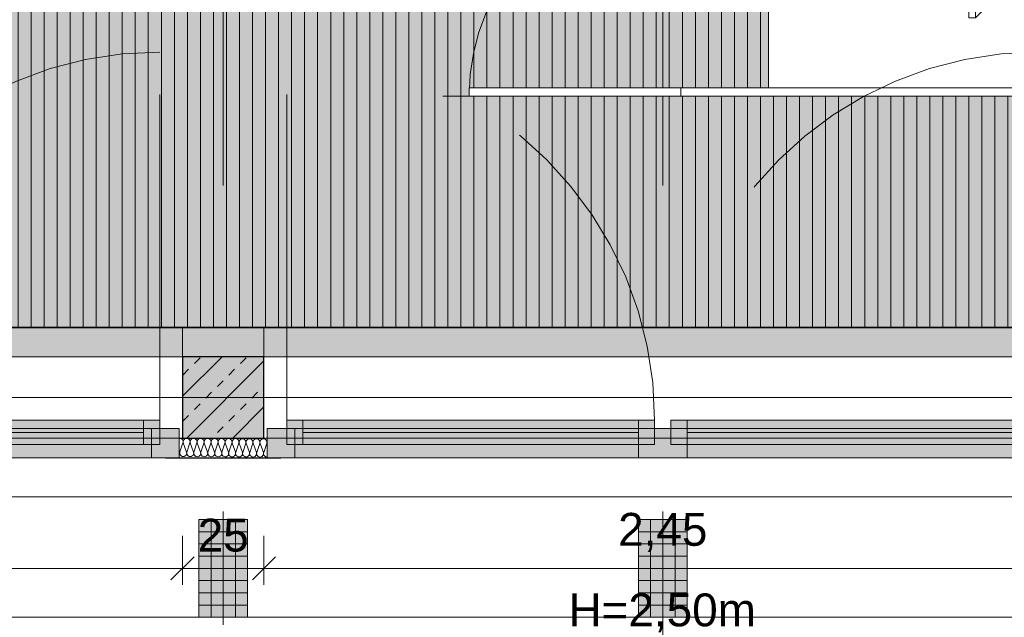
# Model space of a CAD drawing. Header units: metres. Extents: x -49 to 152, y -127 to 99.
# Tile 35 of 177: x -26.27 to -23.25, y -22.27 to -20.44. Entities that reach past the tile are written whole.
import ezdxf

# ---------------------------------------------------------------- set-up
doc = ezdxf.new("R2010")
doc.units = ezdxf.units.M
doc.header["$PDMODE"] = 1
doc.header["$PDSIZE"] = -2
for name, pattern in [('Achsen 01', [5.291531, 3.175, -1.058062, 0.352704, -0.705764]), ('gestrichelt - 01', [2, 1, -1]), ('ISO-07 Punktiert', [0.889, 0.127, -0.762]), ('Raster 01', [2, 1, -1]), ('VW-01 Strichlinie kurz', [2, 1, -1])]:
    doc.linetypes.add(name, pattern=pattern)
doc.layers.get('0').update_dxf_attribs({"lineweight": 25})
for name, color, linetype, lineweight, true_color in [('013_Beton und Stahlbetonarbeiten-000 Brüstung', 7, 'Continuous', 9, 0xa6a6a6), ('013_Beton und Stahlbetonarbeiten-000 Sichtbeton-333 Außenstütze', 5, 'Continuous', 5, 0x0000ff), ('013_Beton und Stahlbetonarbeiten-000 Sichtbeton-334 Außenwandöf', 5, 'Continuous', 5, 0x0000ff), ('014_Fassadenarbeiten-000 Aufsicht Betonfertigteile', 7, 'Continuous', 9, 0xc0c0c0), ('014_Fassadenarbeiten-330 mineralische Dämmung', 7, 'Continuous', 9, 0x666666), ('031_Metallbauarbeiten-350 Lamellendecke DS', 7, 'Continuous', 35, 0x666666), ('032_Metallarbeiten-Fenster', 7, 'Continuous', 13, 0x444444), ('ACTES-Bewegungsfläche', 7, 'gestrichelt - 01', 9, 0xd9d9d9), ('ACTES-Einrichtung Aufsicht.', 7, 'Continuous', 9, 0xa6a6a6), ('AV1-Achsen', 1, 'Achsen 01', 18, 0xff0000), ('AV1-Raster', 7, 'Raster 01', 9, 0xa6a6a6)]:
    doc.layers.add(name, color=color, linetype=linetype, lineweight=lineweight, true_color=true_color)
for name, color, linetype, lineweight in [('013_Beton und Stahlbetonarbeiten-000 Unterzüge', 7, 'ISO-07 Punktiert', 13), ('013_Beton und Stahlbetonarbeiten-330 Außenstützen', 7, 'Continuous', 25), ('014_Fassadenarbeiten-330 Betonfertigteile vertikal', 7, 'Continuous', 9), ('030_Sonnenschutzarbeiten-BLENDSCHUTZ', 7, 'Continuous', 5), ('039_Trockenbauarbeiten-alllg.', 7, 'Continuous', 9), ('_1.35m (3D)', 7, 'Continuous', 9), ('_GRU (2D)', 7, 'Continuous', 9), ('_OG 3 (2D)', 7, 'Continuous', 9), ('_OG 3 - DS (2D)', 7, 'Continuous', 9), ('Bemaßung-Bemaßung', 7, 'Continuous', 9)]:
    doc.layers.add(name, color=color, linetype=linetype, lineweight=lineweight)
doc.layers.get('0').freeze()
doc.styles.add('Arial', font='arial.ttf')
doc.dimstyles.new('COE 50', dxfattribs={"dimtxt": 100.872396, "dimasz": 0.001414, "dimexe": 0.001, "dimexo": 0.01, "dimgap": 0.001, "dimtad": 1, "dimdec": 3, "dimtxsty": 'Arial', "dimblk": 'VW_SLASH-3', "dimblk1": 'VW_SLASH-3', "dimblk2": 'VW_SLASH-3', "dimcen": 0, "dimadec": 3, "dimazin": 0, "dimtfac": 0.8, "dimtdec": 3, "dimtix": 1, "dimtmove": 0, "dimatfit": 0, "dimldrblk": 'VW_SLASH-2', "dimfxl": 0.002, "dimfxlon": 1, "dimfrac": 2, "dimtolj": 1, "dimarcsym": 0})
pattern_1 = [(-90, (0, 0), (0.0375, 0), [])]
pattern_2 = [(0, (0, 0), (2e-18, -0.0375), [])]

# ---------------------------------------------------------------- blocks, each defined once
blk = doc.blocks.new('Group-4')
at = {"layer": 'AV1-Raster'}
for p, q in [((-25.65, -22.95), (-25.65, 1.35)), ((-24.3, -22.95), (-24.3, 1.35))]:
    blk.add_line(p, q, dxfattribs=at)
blk = doc.blocks.new('1.35m (3D)')
at = {"layer": 'AV1-Raster', "color": 7}
blk.add_blockref('Group-4', (0, 0), dxfattribs=at)
blk = doc.blocks.new('VW_SLASH-3')
at = {"color": 0, "linetype": 'ByBlock', "lineweight": -2, "transparency": 16777216}
blk.add_line((0, 0), (-1, 0), dxfattribs=at)
at = {"color": 0, "linetype": 'Continuous', "lineweight": 15, "transparency": 16777216, "flags": 128}
blk.add_lwpolyline([(0.5, 0.5), (-0.5, -0.5)], dxfattribs=at)
blk = doc.blocks.new('*D73')
at = {"layer": '030_Sonnenschutzarbeiten-BLENDSCHUTZ', "color": 0, "lineweight": -2}
for p, q in [((-28.225, -22.025), (-28.225, -22.175)), ((-25.775, -22.025), (-25.775, -22.175)), ((-25.8457, -22.125), (-28.1543, -22.125))]:
    blk.add_line(p, q, dxfattribs=at)
at = {"layer": 'Defpoints', "color": 0}
for p in [(-28.225, -21.385), (-25.775, -21.385), (-28.225, -22.125)]:
    blk.add_point(p, dxfattribs=at)
at = {"layer": '030_Sonnenschutzarbeiten-BLENDSCHUTZ', "color": 0, "lineweight": -2, "xscale": 0.070693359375, "yscale": 0.070693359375, "zscale": 0.070693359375, "rotation": 180}
blk.add_blockref('VW_SLASH-3', (-28.225, -22.125), dxfattribs=at)
at = {"layer": '030_Sonnenschutzarbeiten-BLENDSCHUTZ', "color": 0, "lineweight": -2, "xscale": 0.070693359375, "yscale": 0.070693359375, "zscale": 0.070693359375}
blk.add_blockref('VW_SLASH-3', (-25.775, -22.125), dxfattribs=at)
at = {"layer": '030_Sonnenschutzarbeiten-BLENDSCHUTZ', "color": 0, "lineweight": 13, "insert": (-27, -22.0144), "char_height": 0.10087, "attachment_point": 5, "style": 'Arial'}
blk.add_mtext('\\A1;2,45', dxfattribs=at)
blk = doc.blocks.new('VW_SLASH-2')
at = {"color": 0, "linetype": 'ByBlock', "lineweight": -2, "transparency": 16777216}
blk.add_line((0, 0), (-1, 0), dxfattribs=at)
at = {"color": 0, "linetype": 'Continuous', "lineweight": 15, "transparency": 16777216, "flags": 128}
blk.add_lwpolyline([(0.5, 0.5), (-0.5, -0.5)], dxfattribs=at)
blk = doc.blocks.new('*D74')
at = {"layer": '030_Sonnenschutzarbeiten-BLENDSCHUTZ', "color": 0, "lineweight": -2}
for p, q in [((-25.525, -22.025), (-25.525, -22.175)), ((-23.075, -22.025), (-23.075, -22.175)), ((-23.1457, -22.125), (-25.4543, -22.125))]:
    blk.add_line(p, q, dxfattribs=at)
at = {"layer": 'Defpoints', "color": 0}
for p in [(-25.525, -21.385), (-23.075, -21.385), (-25.525, -22.125)]:
    blk.add_point(p, dxfattribs=at)
at = {"layer": '030_Sonnenschutzarbeiten-BLENDSCHUTZ', "color": 0, "lineweight": -2, "xscale": 0.070693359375, "yscale": 0.070693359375, "zscale": 0.070693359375, "rotation": 180}
blk.add_blockref('VW_SLASH-3', (-25.525, -22.125), dxfattribs=at)
at = {"layer": '030_Sonnenschutzarbeiten-BLENDSCHUTZ', "color": 0, "lineweight": -2, "xscale": 0.070693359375, "yscale": 0.070693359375, "zscale": 0.070693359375}
blk.add_blockref('VW_SLASH-3', (-23.075, -22.125), dxfattribs=at)
at = {"layer": '030_Sonnenschutzarbeiten-BLENDSCHUTZ', "color": 0, "lineweight": 13, "insert": (-24.3, -22.0144), "char_height": 0.10087, "attachment_point": 5, "style": 'Arial'}
blk.add_mtext('\\A1;2,45', dxfattribs=at)
blk = doc.blocks.new('*D84')
at = {"layer": '030_Sonnenschutzarbeiten-BLENDSCHUTZ', "color": 0, "lineweight": -2}
for p, q in [((-25.775, -22.025), (-25.775, -22.175)), ((-25.525, -22.025), (-25.525, -22.175)), ((-25.5957, -22.125), (-25.7043, -22.125))]:
    blk.add_line(p, q, dxfattribs=at)
at = {"layer": 'Defpoints', "color": 0}
for p in [(-25.775, -21.385), (-25.525, -21.385), (-25.775, -22.125)]:
    blk.add_point(p, dxfattribs=at)
at = {"layer": '030_Sonnenschutzarbeiten-BLENDSCHUTZ', "color": 0, "lineweight": -2, "xscale": 0.070693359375, "yscale": 0.070693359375, "zscale": 0.070693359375, "rotation": 180}
blk.add_blockref('VW_SLASH-3', (-25.775, -22.125), dxfattribs=at)
at = {"layer": '030_Sonnenschutzarbeiten-BLENDSCHUTZ', "color": 0, "lineweight": -2, "xscale": 0.070693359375, "yscale": 0.070693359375, "zscale": 0.070693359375}
blk.add_blockref('VW_SLASH-3', (-25.525, -22.125), dxfattribs=at)
at = {"layer": '030_Sonnenschutzarbeiten-BLENDSCHUTZ', "color": 0, "lineweight": 13, "insert": (-25.65, -22.0235), "char_height": 0.10087, "attachment_point": 5, "style": 'Arial'}
blk.add_mtext('\\A1;25', dxfattribs=at)
blk = doc.blocks.new('Group-166')
at = {"color": 255, "transparency": 33554559}
blk.add_wipeout([(-24.5104, -20.025), (-24.5098, -20.0536), (-24.5081, -20.0812), (-24.5054, -20.1077), (-24.5015, -20.1333), (-24.4965, -20.1577), (-24.4905, -20.1812), (-24.4833, -20.2036), (-24.475, -20.225)], dxfattribs=at).dxf.layer = 'ACTES-Einrichtung Aufsicht.'
at = {"layer": 'ACTES-Einrichtung Aufsicht.', "color": 253}
blk.add_open_spline([(-24.5104, -20.025), (-24.5104, -20.1415), (-24.475, -20.225)], degree=2, dxfattribs=at)
at = {"color": 255, "transparency": 33554559}
blk.add_wipeout([(-24.5104, -20.025), (-24.5098, -19.9964), (-24.5081, -19.9688), (-24.5054, -19.9423), (-24.5015, -19.9167), (-24.4965, -19.8923), (-24.4905, -19.8688), (-24.4833, -19.8464), (-24.475, -19.825)], dxfattribs=at).dxf.layer = 'ACTES-Einrichtung Aufsicht.'
at = {"layer": 'ACTES-Einrichtung Aufsicht.', "color": 253}
blk.add_open_spline([(-24.5104, -20.025), (-24.5104, -19.9085), (-24.475, -19.825)], degree=2, dxfattribs=at)
at = {"color": 255, "transparency": 33554559}
blk.add_wipeout([(-24.5074, -19.785), (-24.1145, -19.785), (-24.1099, -19.7854), (-24.1055, -19.7867), (-24.1013, -19.7888), (-24.0976, -19.7916), (-24.0945, -19.795), (-24.0921, -19.7989), (-24.0905, -19.8033), (-24.0896, -19.8078), (-24.075, -19.975), (-24.075, -20.075), (-24.0896, -20.2422), (-24.0905, -20.2467), (-24.0921, -20.2511), (-24.0945, -20.255), (-24.0976, -20.2584), (-24.1013, -20.2612), (-24.1055, -20.2633), (-24.1099, -20.2646), (-24.1145, -20.265), (-24.5074, -20.265), (-24.5112, -20.2647), (-24.5149, -20.2638), (-24.5185, -20.2624), (-24.5218, -20.2604), (-24.5247, -20.258), (-24.5273, -20.2551), (-24.5294, -20.2519), (-24.5309, -20.2484), (-24.5735, -20.1291), (-24.5739, -20.1281), (-24.5742, -20.127), (-24.5744, -20.126), (-24.5746, -20.1249), (-24.5748, -20.1239), (-24.5749, -20.1228), (-24.575, -20.1217), (-24.575, -20.1207), (-24.575, -19.9293), (-24.575, -19.9283), (-24.5749, -19.9272), (-24.5748, -19.9261), (-24.5746, -19.9251), (-24.5744, -19.924), (-24.5742, -19.923), (-24.5739, -19.9219), (-24.5735, -19.9209), (-24.5309, -19.8016), (-24.5294, -19.7981), (-24.5273, -19.7949), (-24.5247, -19.792), (-24.5218, -19.7896), (-24.5185, -19.7876), (-24.5149, -19.7862), (-24.5112, -19.7853)], dxfattribs=at).dxf.layer = 'ACTES-Einrichtung Aufsicht.'
at = {"layer": 'ACTES-Einrichtung Aufsicht.', "color": 253, "flags": 128}
blk.add_lwpolyline([(-24.5074, -19.785), (-24.1145, -19.785, -0.388879), (-24.0896, -19.8078), (-24.075, -19.975), (-24.075, -20.075), (-24.0896, -20.2422, -0.388879), (-24.1145, -20.265), (-24.5074, -20.265, -0.31696), (-24.5309, -20.2484), (-24.5735, -20.1291, -0.085967), (-24.575, -20.1207), (-24.575, -19.9293, -0.085967), (-24.5735, -19.9209), (-24.5309, -19.8016, -0.31696), (-24.5074, -19.785)], format="xyb", close=True, dxfattribs=at)
at = {"color": 255, "transparency": 33554559}
for points in [[(-24.2, -19.785), (-24.425, -19.785), (-24.425, -19.73), (-24.4249, -19.7275), (-24.4245, -19.7251), (-24.4239, -19.7227), (-24.4231, -19.7204), (-24.422, -19.7182), (-24.4208, -19.7161), (-24.4193, -19.7141), (-24.4159, -19.7107), (-24.4139, -19.7092), (-24.4118, -19.708), (-24.4096, -19.7069), (-24.4073, -19.7061), (-24.4049, -19.7055), (-24.4025, -19.7051), (-24.4, -19.705), (-24.225, -19.705), (-24.2201, -19.7055), (-24.2154, -19.7069), (-24.2111, -19.7092), (-24.2073, -19.7123), (-24.2042, -19.7161), (-24.2019, -19.7204), (-24.2005, -19.7251), (-24.2, -19.73)], [(-24.425, -20.265), (-24.2, -20.265), (-24.2, -20.32), (-24.2005, -20.3249), (-24.2019, -20.3296), (-24.2042, -20.3339), (-24.2073, -20.3377), (-24.2111, -20.3408), (-24.2154, -20.3431), (-24.2201, -20.3445), (-24.225, -20.345), (-24.4, -20.345), (-24.4049, -20.3445), (-24.4096, -20.3431), (-24.4139, -20.3408), (-24.4177, -20.3377), (-24.4208, -20.3339), (-24.4231, -20.3296), (-24.4245, -20.3249), (-24.425, -20.32)]]:
    blk.add_wipeout(points, dxfattribs=at).dxf.layer = 'ACTES-Einrichtung Aufsicht.'
at = {"layer": 'ACTES-Einrichtung Aufsicht.', "color": 253, "flags": 128}
for points in [[(-24.2, -19.785), (-24.425, -19.785), (-24.425, -19.73, -0.414214), (-24.4, -19.705), (-24.225, -19.705, -0.414214), (-24.2, -19.73)], [(-24.425, -20.265), (-24.2, -20.265), (-24.2, -20.32, -0.414214), (-24.225, -20.345), (-24.4, -20.345, -0.414214), (-24.425, -20.32)]]:
    blk.add_lwpolyline(points, format="xyb", close=True, dxfattribs=at)
blk = doc.blocks.new("Bildschrim 34''")
at = {"color": 255, "transparency": 33554559}
blk.add_wipeout([(-0.085, 0.41), (-0.065, 0.41), (-0.065, -0.41), (-0.085, -0.41)], dxfattribs=at).dxf.layer = 'ACTES-Einrichtung Aufsicht.'
at = {"layer": 'ACTES-Einrichtung Aufsicht.', "flags": 128}
blk.add_lwpolyline([(-0.085, 0.41), (-0.065, 0.41), (-0.065, -0.41), (-0.085, -0.41)], close=True, dxfattribs=at)
at = {"color": 255, "transparency": 33554559}
blk.add_wipeout([(0, 0.27), (0, -0.27), (-0.035, -0.38), (-0.065, -0.41), (-0.065, 0.41), (-0.035, 0.38)], dxfattribs=at).dxf.layer = 'ACTES-Einrichtung Aufsicht.'
at = {"layer": 'ACTES-Einrichtung Aufsicht.', "flags": 128}
blk.add_lwpolyline([(0, 0.27), (0, -0.27), (-0.035, -0.38), (-0.065, -0.41), (-0.065, 0.41), (-0.035, 0.38)], close=True, dxfattribs=at)
blk = doc.blocks.new('Group-167')
at = {"layer": 'ACTES-Einrichtung Aufsicht.', "color": 253}
blk.add_blockref('Group-166', (0, 0), dxfattribs=at)
at = {"layer": 'ACTES-Bewegungsfläche', "flags": 128}
blk.add_lwpolyline([(-23.275, -19.375), (-23.275, -20.675), (-25.245, -20.675), (-25.245, -19.375)], close=True, dxfattribs=at)
at = {"layer": 'ACTES-Bewegungsfläche'}
blk.add_arc((-24.245, -20.675), 0.65, 90, 180, dxfattribs=at)
at = {"color": 255, "transparency": 33554559}
blk.add_wipeout([(-23.075, -20.675), (-23.975, -20.675), (-23.975, -19.375), (-23.075, -19.375)], dxfattribs=at).dxf.layer = 'ACTES-Einrichtung Aufsicht.'
at = {"layer": 'ACTES-Einrichtung Aufsicht.', "color": 253, "flags": 128}
blk.add_lwpolyline([(-23.075, -20.675), (-23.975, -20.675), (-23.975, -19.375), (-23.075, -19.375)], close=True, dxfattribs=at)
at = {"layer": 'ACTES-Einrichtung Aufsicht.', "color": 253, "transparency": 33554559, "xscale": -1, "rotation": 180}
blk.add_blockref("Bildschrim 34''", (-23.275, -20.025), dxfattribs=at)
at = {"color": 255, "transparency": 33554559}
for points in [[(-23.075, -19.4), (-24.245, -19.4), (-24.245, -19.375), (-23.075, -19.375)], [(-23.595, -20.275), (-23.775, -20.275), (-23.775, -19.775), (-23.595, -19.775)], [(-23.075, -20.675), (-24.245, -20.675), (-24.245, -20.65), (-23.075, -20.65)]]:
    blk.add_wipeout(points, dxfattribs=at).dxf.layer = 'ACTES-Einrichtung Aufsicht.'
at = {"layer": 'ACTES-Bewegungsfläche'}
blk.add_arc((-24.245, -19.375), 0.65, 180, 270, dxfattribs=at)
at = {"layer": 'ACTES-Einrichtung Aufsicht.', "color": 253, "flags": 128}
for points in [[(-23.075, -19.4), (-24.245, -19.4), (-24.245, -19.375), (-23.075, -19.375)], [(-23.595, -20.275), (-23.775, -20.275), (-23.775, -19.775), (-23.595, -19.775)], [(-23.075, -20.675), (-24.245, -20.675), (-24.245, -20.65), (-23.075, -20.65)]]:
    blk.add_lwpolyline(points, close=True, dxfattribs=at)
at = {"color": 255, "transparency": 33554559}
for points in [[(-24.245, -19.4), (-24.895, -19.4), (-24.895, -19.375), (-24.245, -19.375)], [(-24.245, -20.675), (-24.895, -20.675), (-24.895, -20.65), (-24.245, -20.65)]]:
    blk.add_wipeout(points, dxfattribs=at).dxf.layer = 'ACTES-Einrichtung Aufsicht.'
at = {"layer": 'ACTES-Einrichtung Aufsicht.', "color": 253, "flags": 128}
for points in [[(-24.245, -19.4), (-24.895, -19.4), (-24.895, -19.375), (-24.245, -19.375)], [(-24.245, -20.675), (-24.895, -20.675), (-24.895, -20.65), (-24.245, -20.65)]]:
    blk.add_lwpolyline(points, close=True, dxfattribs=at)
blk = doc.blocks.new('*D526')
at = {"layer": 'Bemaßung-Bemaßung', "color": 0, "lineweight": -2}
for p, q in [((-28.225, -23.675), (-28.225, -23.825)), ((-25.775, -23.675), (-25.775, -23.825)), ((-25.8457, -23.775), (-28.1543, -23.775))]:
    blk.add_line(p, q, dxfattribs=at)
at = {"layer": 'Defpoints', "color": 0}
for p in [(-28.225, -21.475), (-25.775, -21.475), (-28.225, -23.775)]:
    blk.add_point(p, dxfattribs=at)
at = {"layer": 'Bemaßung-Bemaßung', "color": 0, "lineweight": -2, "xscale": 0.070693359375, "yscale": 0.070693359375, "zscale": 0.070693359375, "rotation": 180}
blk.add_blockref('VW_SLASH-3', (-28.225, -23.775), dxfattribs=at)
at = {"layer": 'Bemaßung-Bemaßung', "color": 0, "lineweight": -2, "xscale": 0.070693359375, "yscale": 0.070693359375, "zscale": 0.070693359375}
blk.add_blockref('VW_SLASH-3', (-25.775, -23.775), dxfattribs=at)
at = {"layer": 'Bemaßung-Bemaßung', "color": 0, "insert": (-27, -23.6644), "char_height": 0.10087, "attachment_point": 5, "style": 'Arial'}
blk.add_mtext('\\A1;2,45', dxfattribs=at)
blk = doc.blocks.new('*D527')
at = {"layer": 'Bemaßung-Bemaßung', "color": 0, "lineweight": -2}
for p, q in [((-25.775, -23.675), (-25.775, -23.825)), ((-25.525, -23.675), (-25.525, -23.825)), ((-25.5957, -23.775), (-25.7043, -23.775))]:
    blk.add_line(p, q, dxfattribs=at)
at = {"layer": 'Defpoints', "color": 0}
for p in [(-25.775, -21.475), (-25.525, -21.475), (-25.775, -23.775)]:
    blk.add_point(p, dxfattribs=at)
at = {"layer": 'Bemaßung-Bemaßung', "color": 0, "lineweight": -2, "xscale": 0.070693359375, "yscale": 0.070693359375, "zscale": 0.070693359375, "rotation": 180}
blk.add_blockref('VW_SLASH-3', (-25.775, -23.775), dxfattribs=at)
at = {"layer": 'Bemaßung-Bemaßung', "color": 0, "lineweight": -2, "xscale": 0.070693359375, "yscale": 0.070693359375, "zscale": 0.070693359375}
blk.add_blockref('VW_SLASH-3', (-25.525, -23.775), dxfattribs=at)
at = {"layer": 'Bemaßung-Bemaßung', "color": 0, "insert": (-25.65, -23.6735), "char_height": 0.10087, "attachment_point": 5, "style": 'Arial'}
blk.add_mtext('\\A1;25', dxfattribs=at)
blk = doc.blocks.new('*D528')
at = {"layer": 'Bemaßung-Bemaßung', "color": 0, "lineweight": -2}
for p, q in [((-25.525, -23.675), (-25.525, -23.825)), ((-23.075, -23.675), (-23.075, -23.825)), ((-23.1457, -23.775), (-25.4543, -23.775))]:
    blk.add_line(p, q, dxfattribs=at)
at = {"layer": 'Defpoints', "color": 0}
for p in [(-25.525, -21.475), (-23.075, -21.725), (-25.525, -23.775)]:
    blk.add_point(p, dxfattribs=at)
at = {"layer": 'Bemaßung-Bemaßung', "color": 0, "lineweight": -2, "xscale": 0.070693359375, "yscale": 0.070693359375, "zscale": 0.070693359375, "rotation": 180}
blk.add_blockref('VW_SLASH-3', (-25.525, -23.775), dxfattribs=at)
at = {"layer": 'Bemaßung-Bemaßung', "color": 0, "lineweight": -2, "xscale": 0.070693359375, "yscale": 0.070693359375, "zscale": 0.070693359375}
blk.add_blockref('VW_SLASH-3', (-23.075, -23.775), dxfattribs=at)
at = {"layer": 'Bemaßung-Bemaßung', "color": 0, "insert": (-24.3, -23.6644), "char_height": 0.10087, "attachment_point": 5, "style": 'Arial'}
blk.add_mtext('\\A1;2,45', dxfattribs=at)
blk = doc.blocks.new('COE - Fenster 01')
at = {"layer": '032_Metallarbeiten-Fenster', "linetype": 'Continuous', "lineweight": 0}
for points in [[(-0.03, 2.515), (-0.03, 2.43), (0.06, 2.43), (0.06, 2.515)], [(0.02, 2.455), (0.02, 2.405), (-0.055, 2.405), (-0.055, 2.455)], [(-0.03, 2.43), (0.06, 2.43), (0.06, 0.17), (-0.03, 0.17)], [(0.02, 2.405), (0.02, 1.375), (-0.055, 1.375), (-0.055, 2.405)], [(0.02, 1.375), (0.02, 1.325), (-0.055, 1.325), (-0.055, 1.375)], [(0.06, 1.375), (0.06, 1.225), (-0.03, 1.225), (-0.03, 1.375)], [(0.02, 1.225), (0.02, 1.275), (-0.055, 1.275), (-0.055, 1.225)], [(0.02, 0.195), (0.02, 1.225), (-0.055, 1.225), (-0.055, 0.195)], [(0.02, 0.145), (0.02, 0.195), (-0.055, 0.195), (-0.055, 0.145)], [(0.06, 0.17), (-0.03, 0.17), (-0.03, 0.085), (0.06, 0.085)]]:
    blk.add_hatch(color=7, dxfattribs=at).paths.add_polyline_path(points)
at = {"layer": '032_Metallarbeiten-Fenster', "color": 7, "linetype": 'gestrichelt - 01', "lineweight": 18, "transparency": 33554687}
for p, q in [((-0.055, 2.455), (-1.185, 2.455)), ((-0.055, 0.145), (-1.185, 0.145))]:
    blk.add_line(p, q, dxfattribs=at)
at = {"layer": '032_Metallarbeiten-Fenster', "color": 7, "lineweight": 18}
for p, q in [((-0.0175, 2.405), (-0.0175, 1.375)), ((-0.0175, 0.195), (-0.0175, 1.225))]:
    blk.add_line(p, q, dxfattribs=at)
at = {"layer": '032_Metallarbeiten-Fenster', "color": 7, "lineweight": 18, "flags": 128}
for points in [[(-0.03, 2.515), (-0.03, 2.43), (0.06, 2.43), (0.06, 2.515)], [(0.02, 2.455), (0.02, 2.405), (-0.055, 2.405), (-0.055, 2.455)], [(-0.03, 2.43), (0.06, 2.43), (0.06, 0.17), (-0.03, 0.17)], [(0.02, 2.405), (0.02, 1.375), (-0.055, 1.375), (-0.055, 2.405)], [(0.02, 1.375), (0.02, 1.325), (-0.055, 1.325), (-0.055, 1.375)], [(0.06, 1.375), (0.06, 1.225), (-0.03, 1.225), (-0.03, 1.375)], [(0.02, 1.225), (0.02, 1.275), (-0.055, 1.275), (-0.055, 1.225)], [(0.02, 0.195), (0.02, 1.225), (-0.055, 1.225), (-0.055, 0.195)], [(0.02, 0.145), (0.02, 0.195), (-0.055, 0.195), (-0.055, 0.145)], [(0.06, 0.17), (-0.03, 0.17), (-0.03, 0.085), (0.06, 0.085)]]:
    blk.add_lwpolyline(points, close=True, dxfattribs=at)
at = {"layer": '032_Metallarbeiten-Fenster', "color": 7, "linetype": 'gestrichelt - 01', "lineweight": 18, "transparency": 33554687}
for centre, start, end in [((-0.055, 2.455), 180.0004, 270), ((-0.055, 0.145), 90, 179.9996)]:
    blk.add_arc(centre, 1.13, start, end, dxfattribs=at)
blk = doc.blocks.new('Group-460')
at = {"layer": '014_Fassadenarbeiten-330 mineralische Dämmung', "transparency": 33554687, "flags": 128}
for points in [[(15.324, -23.2855, 0.513088), (15.3343, -23.2714), (15.3251, -23.2435, -1.372995), (15.3455, -23.2434), (15.3354, -23.2714, 1.372583), (15.3558, -23.2713), (15.3466, -23.2434, -1.372995), (15.367, -23.2432), (15.3568, -23.2713, 1.372583), (15.3772, -23.2712)], [(15.3354, -23.2714, 1.372583), (15.3558, -23.2713), (15.3466, -23.2434, -1.372995), (15.367, -23.2432), (15.3568, -23.2713, 1.372583), (15.3772, -23.2712), (15.368, -23.2432, -1.372995), (15.3884, -23.2431), (15.3783, -23.2712, 1.372583), (15.3987, -23.2711), (15.3895, -23.2431, -1.372995), (15.4099, -23.243), (15.3997, -23.2711, 1.372583), (15.4201, -23.2709), (15.4109, -23.243, -1.372995), (15.4313, -23.2429), (15.4212, -23.2709, 1.372583), (15.4416, -23.2708), (15.4324, -23.2429, -1.372995), (15.4528, -23.2427), (15.4426, -23.2708, 1.372583), (15.463, -23.2707), (15.4538, -23.2427, -1.372995), (15.4742, -23.2426), (15.464, -23.2707, 1.372583), (15.4844, -23.2706), (15.4753, -23.2426, -1.372995), (15.4957, -23.2425), (15.4855, -23.2705, 1.372583), (15.5059, -23.2704), (15.4967, -23.2425, -1.372995), (15.5171, -23.2424), (15.5069, -23.2704, 1.372583), (15.5273, -23.2703), (15.5182, -23.2424, -1.372995), (15.5386, -23.2422), (15.5284, -23.2703, 1.372583), (15.5488, -23.2702), (15.5396, -23.2422, -1.372995), (15.56, -23.2421), (15.5498, -23.2702, 1.372583), (15.5702, -23.27), (15.5611, -23.2421, -1.372995), (15.5815, -23.242)], [(15.5284, -23.2703, 0.324435), (15.5324, -23.2822, 0.324435), (15.545, -23.2822, 0.324435), (15.5488, -23.2702), (15.5396, -23.2422, -0.324488), (15.5435, -23.2302, -0.324488), (15.5561, -23.2302, -0.324488), (15.56, -23.2421), (15.5498, -23.2702, 0.324435), (15.5538, -23.2821, 0.324435), (15.5664, -23.282, 0.324435), (15.5702, -23.27), (15.5611, -23.2421, -0.324488), (15.5649, -23.2301, -0.324488), (15.5775, -23.23, -0.324488), (15.5815, -23.242), (15.5713, -23.27, 0.324435), (15.5753, -23.282, 0.324435), (15.5879, -23.2819, 0.324435), (15.5917, -23.2699), (15.5825, -23.242, -0.540395), (15.5937, -23.228)], [(15.594, -23.279, -0.225531), (15.5927, -23.2699), (15.5939, -23.2666)]]:
    blk.add_lwpolyline(points, format="xyb", dxfattribs=at)
blk = doc.blocks.new('Group-464')
at = {"layer": '014_Fassadenarbeiten-330 mineralische Dämmung', "transparency": 33554687}
blk.add_blockref('Group-460', (0, 0), dxfattribs=at)
blk = doc.blocks.new('Parametric Object-64')
at = {"layer": '014_Fassadenarbeiten-330 mineralische Dämmung', "color": 7, "transparency": 33554687}
blk.add_blockref('Group-464', (0, 0), dxfattribs=at)
at = {"layer": '014_Fassadenarbeiten-330 mineralische Dämmung', "color": 0, "flags": 1}
for tag in ['instanceID', 'prm0_value', 'prm1_value', 'prm2_value', 'prm3_value', 'prm4_value', 'prm5_value', 'prm6_value', 'IFC_UUID', 'prm0_name', 'prm0_type', 'prm1_name', 'prm1_type', 'prm2_name', 'prm2_type', 'prm3_name', 'prm3_type', 'prm4_name', 'prm4_type', 'prm5_name', 'prm5_type', 'prm6_name', 'prm6_type']:
    blk.add_attdef(tag, (-25.7852, -21.7844), '', height=0.00018, dxfattribs=at)
blk = doc.blocks.new('Group-881')
at = {"layer": 'AV1-Achsen'}
blk.add_line((-43.35, -21.6), (4.2, -21.6), dxfattribs=at)
blk = doc.blocks.new('GRU (2D)')
at = {"layer": 'AV1-Achsen', "color": 7}
blk.add_blockref('Group-881', (0, 0), dxfattribs=at)
blk = doc.blocks.new('OG 3 - DS (2D)')
at = {"layer": '030_Sonnenschutzarbeiten-BLENDSCHUTZ', "linetype": 'Continuous', "lineweight": 0, "transparency": 33554610}
for color, points in [(161, [(-28.225, -21.475), (-25.775, -21.475), (-25.775, -21.385), (-28.225, -21.385)]), (30, [(-25.775, -21.385), (-25.525, -21.385), (-25.525, -21.475), (-25.775, -21.475)]), (161, [(-25.525, -21.475), (-23.075, -21.475), (-23.075, -21.385), (-25.525, -21.385)])]:
    blk.add_hatch(color=color, dxfattribs=at).paths.add_polyline_path(points)
at = {"layer": '031_Metallbauarbeiten-350 Lamellendecke DS', "linetype": 'Continuous', "lineweight": 0, "transparency": 33554508}
blk.add_hatch(color=254, dxfattribs=at).paths.add_polyline_path([(-23.075, -21.385), (-23.075, -18.075), (-20.875, -18.075), (-20.875, -16.375), (-30.975, -16.375), (-30.975, -21.385)])
at = {"layer": '031_Metallbauarbeiten-350 Lamellendecke DS', "linetype": 'Continuous', "lineweight": 9, "transparency": 33554508}
h = blk.add_hatch(dxfattribs=at)
h.set_pattern_fill('Lamellendecke', color=252, style=0, pattern_type=2)
h.set_pattern_definition([(90, (0, 0), (0.04, 0), [])])
h.paths.add_polyline_path([(-23.075, -21.385), (-23.075, -18.075), (-20.875, -18.075), (-20.875, -16.375), (-30.975, -16.375), (-30.975, -21.385)])
at = {"layer": '030_Sonnenschutzarbeiten-BLENDSCHUTZ', "color": 251, "lineweight": 13, "flags": 128}
for points in [[(-28.225, -21.475), (-25.775, -21.475), (-25.775, -21.385), (-28.225, -21.385)], [(-25.775, -21.385), (-25.525, -21.385), (-25.525, -21.475), (-25.775, -21.475)], [(-25.525, -21.475), (-23.075, -21.475), (-23.075, -21.385), (-25.525, -21.385)]]:
    blk.add_lwpolyline(points, close=True, dxfattribs=at)
at = {"layer": '031_Metallbauarbeiten-350 Lamellendecke DS', "flags": 128}
blk.add_lwpolyline([(-23.075, -21.385), (-23.075, -18.075), (-20.875, -18.075), (-20.875, -16.375), (-30.975, -16.375), (-30.975, -21.385)], close=True, dxfattribs=at)
at = {"layer": '030_Sonnenschutzarbeiten-BLENDSCHUTZ', "color": 7, "insert": (-24.5897, -22.2018), "char_height": 0.10087, "attachment_point": 1, "line_spacing_factor": 0.969122, "style": 'Arial'}
blk.add_mtext('H=2,50m', dxfattribs=at)
at = {"layer": '030_Sonnenschutzarbeiten-BLENDSCHUTZ', "color": 7, "lineweight": 13}
for base, p1, p2, picture, middle in [((-28.225, -22.125), (-25.775, -21.385), (-28.225, -21.385), '*D73', (-27, -22.0144)), ((-25.525, -22.125), (-23.075, -21.385), (-25.525, -21.385), '*D74', (-24.3, -22.0144))]:
    dim = blk.add_linear_dim(base=base, p1=p1, p2=p2, text='2,45', dimstyle='COE 50', override={"dimtxt": 0.100872, "dimasz": 0.070693, "dimexe": 0.05, "dimgap": 0.05, "dimpost": '<>', "dimtxsty": 'Arial', "dimtmove": 2, "dimfxl": 0.1}, dxfattribs=at)
    dim.commit()
    dim.dimension.update_dxf_attribs({"geometry": picture, "text_midpoint": middle})
at = {"layer": '030_Sonnenschutzarbeiten-BLENDSCHUTZ', "color": 251, "lineweight": 13}
dim = blk.add_linear_dim(base=(-25.775, -22.125), p1=(-25.525, -21.385), p2=(-25.775, -21.385), text='25', dimstyle='COE 50', override={"dimtxt": 0.100872, "dimasz": 0.070693, "dimexe": 0.05, "dimgap": 0.05, "dimpost": '<>', "dimtxsty": 'Arial', "dimtmove": 2, "dimfxl": 0.1}, dxfattribs=at)
dim.commit()
dim.dimension.update_dxf_attribs({"geometry": '*D84', "text_midpoint": (-25.65, -22.0235)})
blk = doc.blocks.new('OG 3 (2D)')
at = {"layer": '014_Fassadenarbeiten-330 Betonfertigteile vertikal', "linetype": 'Continuous', "lineweight": 0}
for points in [[(-25.575, -21.975), (-25.725, -21.975), (-25.725, -22.275), (-25.575, -22.275)], [(-24.225, -21.975), (-24.375, -21.975), (-24.375, -22.275), (-24.225, -22.275)]]:
    blk.add_hatch(color=9, dxfattribs=at).paths.add_polyline_path(points)
at = {"layer": '014_Fassadenarbeiten-330 Betonfertigteile vertikal', "linetype": 'Continuous', "lineweight": 9}
h = blk.add_hatch(dxfattribs=at)
h.set_pattern_fill('Stahlbetonfertigteil-1', color=8, style=0, pattern_type=2)
h.set_pattern_definition(pattern_1)
h.paths.add_polyline_path([(-25.575, -21.975), (-25.725, -21.975), (-25.725, -22.275), (-25.575, -22.275)])
at = {"layer": '014_Fassadenarbeiten-330 Betonfertigteile vertikal', "linetype": 'Continuous', "lineweight": 13}
h = blk.add_hatch(dxfattribs=at)
h.set_pattern_fill('Stahlbetonfertigteil', color=8, style=0, pattern_type=2)
h.set_pattern_definition(pattern_2)
h.paths.add_polyline_path([(-25.575, -21.975), (-25.725, -21.975), (-25.725, -22.275), (-25.575, -22.275)])
at = {"layer": '014_Fassadenarbeiten-330 Betonfertigteile vertikal', "linetype": 'Continuous', "lineweight": 9}
h = blk.add_hatch(dxfattribs=at)
h.set_pattern_fill('Stahlbetonfertigteil-1', color=8, style=0, pattern_type=2)
h.set_pattern_definition(pattern_1)
h.paths.add_polyline_path([(-24.225, -21.975), (-24.375, -21.975), (-24.375, -22.275), (-24.225, -22.275)])
at = {"layer": '014_Fassadenarbeiten-330 Betonfertigteile vertikal', "linetype": 'Continuous', "lineweight": 13}
h = blk.add_hatch(dxfattribs=at)
h.set_pattern_fill('Stahlbetonfertigteil', color=8, style=0, pattern_type=2)
h.set_pattern_definition(pattern_2)
h.paths.add_polyline_path([(-24.225, -21.975), (-24.375, -21.975), (-24.375, -22.275), (-24.225, -22.275)])
at = {"layer": '032_Metallarbeiten-Fenster', "linetype": 'Continuous', "lineweight": 0, "transparency": 33554687}
blk.add_hatch(color=181, dxfattribs=at).paths.add_polyline_path([(-25.8269, -21.785), (-25.4731, -21.785), (-25.4731, -21.787), (-25.8269, -21.787)])
at = {"layer": '014_Fassadenarbeiten-000 Aufsicht Betonfertigteile', "flags": 128}
blk.add_lwpolyline([(-39.455, -21.905), (0.305, -21.905), (0.675, -22.275), (-39.825, -22.275)], close=True, dxfattribs=at)
at = {"layer": '014_Fassadenarbeiten-330 Betonfertigteile vertikal', "flags": 128}
for points in [[(-25.575, -21.975), (-25.725, -21.975), (-25.725, -22.275), (-25.575, -22.275)], [(-24.225, -21.975), (-24.375, -21.975), (-24.375, -22.275), (-24.225, -22.275)]]:
    blk.add_lwpolyline(points, close=True, dxfattribs=at)
at = {"layer": '032_Metallarbeiten-Fenster', "color": 7, "linetype": 'Continuous', "lineweight": 9, "transparency": 33554687, "flags": 128}
blk.add_lwpolyline([(-25.8269, -21.785), (-25.4731, -21.785), (-25.4731, -21.787), (-25.8269, -21.787)], close=True, dxfattribs=at)
at = {"layer": 'ACTES-Einrichtung Aufsicht.', "color": 7}
blk.add_blockref('Group-167', (0, 0), dxfattribs=at)
at = {"color": 255}
for points in [[(-28.225, -21.725), (-28.225, -21.475), (-25.775, -21.475), (-25.775, -21.725)], [(-25.525, -21.725), (-25.525, -21.475), (-23.075, -21.475), (-23.075, -21.725)]]:
    blk.add_wipeout(points, dxfattribs=at).dxf.layer = '013_Beton und Stahlbetonarbeiten-000 Brüstung'
at = {"layer": '013_Beton und Stahlbetonarbeiten-330 Außenstützen', "linetype": 'Continuous', "lineweight": 0, "true_color": 0xc0c0c0}
blk.add_hatch(color=9, dxfattribs=at).paths.add_polyline_path([(-25.525, -21.475), (-25.775, -21.475), (-25.775, -21.725), (-25.525, -21.725)])
at = {"layer": '013_Beton und Stahlbetonarbeiten-330 Außenstützen', "linetype": 'Continuous', "lineweight": 13}
h = blk.add_hatch(dxfattribs=at)
h.set_pattern_fill('Stahlbeton', color=251, style=0, pattern_type=2)
h.set_pattern_definition([(45, (0, 0), (0.07071068, -0.07071068), [0.025, -0.025])])
h.paths.add_polyline_path([(-25.525, -21.475), (-25.775, -21.475), (-25.775, -21.725), (-25.525, -21.725)])
h = blk.add_hatch(dxfattribs=at)
h.set_pattern_fill('Stahlbeton-1', color=251, style=0, pattern_type=2)
h.set_pattern_definition([(-135, (0.03106, -0.03313), (0.07071068, -0.07071068), [])])
h.paths.add_polyline_path([(-25.525, -21.475), (-25.775, -21.475), (-25.775, -21.725), (-25.525, -21.725)])
at = {"layer": '013_Beton und Stahlbetonarbeiten-000 Brüstung', "flags": 128}
for points in [[(-28.225, -21.725), (-28.225, -21.475), (-25.775, -21.475), (-25.775, -21.725)], [(-25.525, -21.725), (-25.525, -21.475), (-23.075, -21.475), (-23.075, -21.725)]]:
    blk.add_lwpolyline(points, close=True, dxfattribs=at)
at = {"layer": '013_Beton und Stahlbetonarbeiten-000 Sichtbeton-333 Außenstütze', "color": 30}
blk.add_solid([(-25.525, -21.475), (-25.575, -21.525), (-25.775, -21.475), (-25.725, -21.525)], dxfattribs=at)
at = {"layer": '013_Beton und Stahlbetonarbeiten-000 Sichtbeton-334 Außenwandöf', "color": 30}
for points in [[(-25.775, -21.475), (-25.725, -21.525), (-25.775, -21.725), (-25.725, -21.725)], [(-25.575, -21.525), (-25.525, -21.475), (-25.575, -21.725), (-25.525, -21.725)]]:
    blk.add_solid(points, dxfattribs=at)
at = {"layer": '013_Beton und Stahlbetonarbeiten-000 Unterzüge', "linetype": 'VW-01 Strichlinie kurz', "flags": 128}
for points in [[(-25.775, -21.475), (-25.775, -21.725), (-28.225, -21.725), (-28.225, -21.475)], [(-23.075, -21.475), (-23.075, -21.725), (-25.525, -21.725), (-25.525, -21.475)]]:
    blk.add_lwpolyline(points, close=True, dxfattribs=at)
at = {"layer": '013_Beton und Stahlbetonarbeiten-330 Außenstützen', "flags": 128}
blk.add_lwpolyline([(-25.525, -21.475), (-25.775, -21.475), (-25.775, -21.725), (-25.525, -21.725)], close=True, dxfattribs=at)
at = {"layer": '039_Trockenbauarbeiten-alllg.'}
for p, q in [((-28.225, -21.6), (-25.775, -21.6)), ((-25.525, -21.6), (-23.075, -21.6))]:
    blk.add_line(p, q, dxfattribs=at)
at = {"layer": '014_Fassadenarbeiten-330 mineralische Dämmung', "xscale": -1}
blk.add_blockref('Parametric Object-64', (-10.1911, 1.5023), dxfattribs=at)
at = {"layer": '032_Metallarbeiten-Fenster', "color": 7, "rotation": 270}
for p in [(-28.3, -21.725), (-25.6, -21.725)]:
    blk.add_blockref('COE - Fenster 01', p, dxfattribs=at)
at = {"layer": 'Bemaßung-Bemaßung'}
for base, p1, p2, text, picture, middle in [((-28.225, -23.775), (-25.775, -21.475), (-28.225, -21.475), '2,45', '*D526', (-27, -23.6644)), ((-25.775, -23.775), (-25.525, -21.475), (-25.775, -21.475), '25', '*D527', (-25.65, -23.6735)), ((-25.525, -23.775), (-23.075, -21.725), (-25.525, -21.475), '2,45', '*D528', (-24.3, -23.6644))]:
    dim = blk.add_linear_dim(base=base, p1=p1, p2=p2, text=text, dimstyle='COE 50', override={"dimtxt": 0.100872, "dimasz": 0.070693, "dimexe": 0.05, "dimgap": 0.05, "dimpost": '<>', "dimtxsty": 'Arial', "dimtmove": 2, "dimfxl": 0.1}, dxfattribs=at)
    dim.commit()
    dim.dimension.update_dxf_attribs({"geometry": picture, "text_midpoint": middle})

msp = doc.modelspace()

# ---------------------------------------------------------------- block references
at = {"layer": '_1.35m (3D)'}
msp.add_blockref('1.35m (3D)', (0, 0), dxfattribs=at)

# ---------------------------------------------------------------- next in the draw order: block references
at = {"layer": '_OG 3 - DS (2D)'}
msp.add_blockref('OG 3 - DS (2D)', (0, 0), dxfattribs=at)

# ---------------------------------------------------------------- next in the draw order: block references
at = {"layer": '_OG 3 (2D)'}
msp.add_blockref('OG 3 (2D)', (0, 0), dxfattribs=at)

# ---------------------------------------------------------------- next in the draw order: block references
at = {"layer": '_GRU (2D)'}
msp.add_blockref('GRU (2D)', (0, 0), dxfattribs=at)

doc.saveas('drawing.dxf')
